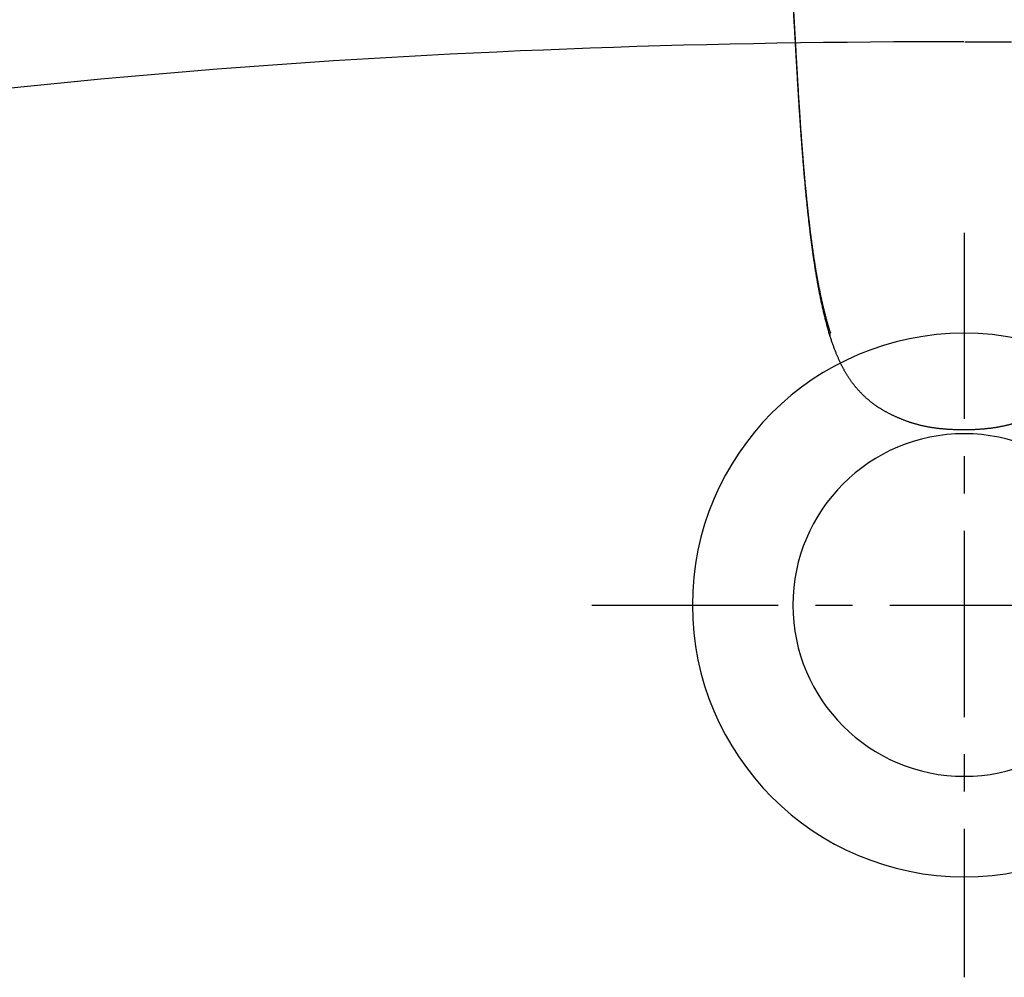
# Model space of a CAD drawing. Header units: millimetres. Extents: x 6161 to 8965, y -9035 to -5431.
# Tile 223 of 256: x 6571 to 6584, y -5978 to -5965. Entities that reach past the tile are written whole.
import ezdxf

# ---------------------------------------------------------------- set-up
doc = ezdxf.new("R2010")
doc.units = ezdxf.units.MM
doc.linetypes.add('CENTER', pattern=[2, 1.25, -0.25, 0.25, -0.25])
doc.layers.add('Wyposazenie Wew - Urzadzenia Sanitarne', color=6, linetype='Continuous')

# ---------------------------------------------------------------- blocks, each defined once
blk = doc.blocks.new('ORAS_ELECTRA')
blk.add_line((1.795, -9.882), (1.795, -9.883))
for points, knots in [([(1.788, -9.841), (1.792, -9.827), (1.801, -9.8), (1.814, -9.757), (1.827, -9.712), (1.84, -9.666), (1.852, -9.62), (1.864, -9.573), (1.876, -9.526), (1.887, -9.479), (1.898, -9.431), (1.909, -9.384), (1.919, -9.335), (1.929, -9.287), (1.939, -9.238), (1.949, -9.189), (1.958, -9.14), (1.967, -9.091), (1.975, -9.041), (1.984, -8.991), (1.992, -8.94), (2, -8.889), (2.008, -8.838), (2.015, -8.787), (2.023, -8.735), (2.03, -8.683), (2.037, -8.631), (2.044, -8.579), (2.051, -8.526), (2.057, -8.472), (2.064, -8.418), (2.07, -8.363), (2.077, -8.309), (2.083, -8.249), (2.09, -8.185), (2.097, -8.116), (2.104, -8.046), (2.111, -7.975), (2.119, -7.901), (2.126, -7.826), (2.132, -7.75), (2.139, -7.674), (2.145, -7.598), (2.152, -7.522), (2.158, -7.446), (2.164, -7.369), (2.17, -7.293), (2.176, -7.21), (2.182, -7.121), (2.189, -7.026), (2.195, -6.93), (2.202, -6.825), (2.21, -6.708), (2.217, -6.581), (2.224, -6.468), (2.23, -6.369), (2.235, -6.284), (2.24, -6.2), (2.245, -6.118), (2.249, -6.038), (2.253, -5.961), (2.258, -5.884), (2.262, -5.812), (2.266, -5.746), (2.269, -5.685), (2.273, -5.623), (2.276, -5.562), (2.28, -5.503), (2.283, -5.446), (2.286, -5.391), (2.29, -5.336), (2.293, -5.281), (2.296, -5.226), (2.3, -5.17), (2.304, -5.112), (2.307, -5.056), (2.311, -4.999), (2.315, -4.939), (2.319, -4.876), (2.323, -4.809), (2.328, -4.743), (2.332, -4.677), (2.337, -4.612), (2.341, -4.546), (2.346, -4.481), (2.35, -4.417), (2.354, -4.355), (2.359, -4.295), (2.363, -4.235), (2.366, -4.195), (2.367, -4.175)], [0, 0, 0, 0, 0.008254, 0.016507, 0.02553, 0.034553, 0.043576, 0.052599, 0.061622, 0.070733, 0.079845, 0.088957, 0.098069, 0.10718, 0.116312, 0.125444, 0.134576, 0.143708, 0.15284, 0.162117, 0.171395, 0.180673, 0.189951, 0.199229, 0.208526, 0.217824, 0.227123, 0.236421, 0.245719, 0.255331, 0.264944, 0.274557, 0.28417, 0.293783, 0.305821, 0.31786, 0.329899, 0.341938, 0.354976, 0.368015, 0.381054, 0.394094, 0.407132, 0.420191, 0.43325, 0.446309, 0.459368, 0.472427, 0.488628, 0.50483, 0.521031, 0.537233, 0.558838, 0.580443, 0.602048, 0.616437, 0.630826, 0.645215, 0.659604, 0.672724, 0.685844, 0.698965, 0.712084, 0.72259, 0.733096, 0.743602, 0.754107, 0.764612, 0.774114, 0.783617, 0.793119, 0.802622, 0.812124, 0.822104, 0.832085, 0.842066, 0.852047, 0.862028, 0.873762, 0.885496, 0.89723, 0.908963, 0.920715, 0.932467, 0.944219, 0.955971, 0.966978, 0.977985, 0.988993, 1, 1, 1, 1]), ([(1.795, -9.882), (1.797, -9.874), (1.803, -9.856), (1.811, -9.829), (1.818, -9.802), (1.826, -9.774), (1.834, -9.746), (1.841, -9.717), (1.849, -9.688), (1.856, -9.659), (1.864, -9.629), (1.871, -9.599), (1.878, -9.569), (1.885, -9.538), (1.892, -9.507), (1.899, -9.476), (1.906, -9.445), (1.913, -9.413), (1.919, -9.382), (1.926, -9.35), (1.932, -9.319), (1.938, -9.287), (1.944, -9.255), (1.95, -9.223), (1.956, -9.191), (1.962, -9.159), (1.967, -9.128), (1.973, -9.096), (1.978, -9.064), (1.983, -9.032), (1.988, -9), (1.994, -8.968), (1.998, -8.936), (2.003, -8.904), (2.008, -8.872), (2.013, -8.839), (2.018, -8.806), (2.022, -8.774), (2.027, -8.741), (2.031, -8.708), (2.036, -8.675), (2.04, -8.641), (2.045, -8.608), (2.049, -8.574), (2.053, -8.541), (2.057, -8.507), (2.061, -8.473), (2.065, -8.439), (2.069, -8.406), (2.073, -8.372), (2.077, -8.338), (2.081, -8.303), (2.085, -8.268), (2.088, -8.233), (2.092, -8.198), (2.096, -8.163), (2.1, -8.127), (2.103, -8.091), (2.107, -8.055), (2.111, -8.018), (2.114, -7.981), (2.118, -7.944), (2.121, -7.906), (2.125, -7.867), (2.128, -7.828), (2.132, -7.789), (2.136, -7.748), (2.139, -7.707), (2.143, -7.666), (2.146, -7.624), (2.15, -7.581), (2.153, -7.537), (2.157, -7.493), (2.161, -7.447), (2.164, -7.401), (2.168, -7.354), (2.171, -7.305), (2.175, -7.255), (2.179, -7.203), (2.183, -7.15), (2.187, -7.093), (2.191, -7.034), (2.195, -6.971), (2.2, -6.903), (2.205, -6.83), (2.21, -6.748), (2.216, -6.655), (2.222, -6.561), (2.227, -6.472), (2.231, -6.396), (2.235, -6.329), (2.239, -6.268), (2.242, -6.211), (2.245, -6.158), (2.248, -6.106), (2.251, -6.054), (2.254, -6.003), (2.257, -5.954), (2.259, -5.907), (2.262, -5.862), (2.264, -5.818), (2.267, -5.776), (2.269, -5.735), (2.272, -5.695), (2.274, -5.657), (2.276, -5.619), (2.278, -5.583), (2.28, -5.549), (2.282, -5.516), (2.284, -5.484), (2.286, -5.452), (2.288, -5.419), (2.29, -5.387), (2.292, -5.355), (2.294, -5.323), (2.296, -5.291), (2.298, -5.259), (2.3, -5.226), (2.302, -5.193), (2.304, -5.159), (2.306, -5.125), (2.308, -5.09), (2.311, -5.054), (2.313, -5.018), (2.315, -4.982), (2.318, -4.945), (2.32, -4.91), (2.322, -4.874), (2.325, -4.839), (2.327, -4.804), (2.329, -4.77), (2.331, -4.735), (2.334, -4.701), (2.336, -4.668), (2.338, -4.634), (2.341, -4.601), (2.343, -4.568), (2.345, -4.535), (2.347, -4.502), (2.35, -4.47), (2.352, -4.438), (2.354, -4.406), (2.356, -4.374), (2.358, -4.342), (2.361, -4.311), (2.363, -4.28), (2.365, -4.249), (2.367, -4.218), (2.369, -4.199), (2.369, -4.189)], [0, 0, 0, 0, 0.005038, 0.010202, 0.015438, 0.020746, 0.026129, 0.031616, 0.037148, 0.042728, 0.048356, 0.054031, 0.059753, 0.065522, 0.071336, 0.07721, 0.083054, 0.088907, 0.094767, 0.100633, 0.106501, 0.11237, 0.118237, 0.124099, 0.129955, 0.135801, 0.141637, 0.147458, 0.153264, 0.159052, 0.16482, 0.170592, 0.17638, 0.182182, 0.187997, 0.193826, 0.199669, 0.205525, 0.211396, 0.217281, 0.22318, 0.229093, 0.23502, 0.240962, 0.246917, 0.252887, 0.258873, 0.264744, 0.270655, 0.276599, 0.282577, 0.288591, 0.29464, 0.300727, 0.306852, 0.313017, 0.319222, 0.32547, 0.331761, 0.338097, 0.34448, 0.35091, 0.357432, 0.364069, 0.37079, 0.377602, 0.384508, 0.391515, 0.398627, 0.405853, 0.413199, 0.420673, 0.428284, 0.436043, 0.443961, 0.451976, 0.460197, 0.46869, 0.477489, 0.486643, 0.49621, 0.506268, 0.516924, 0.528329, 0.540707, 0.554406, 0.569958, 0.587907, 0.602425, 0.615225, 0.626448, 0.6367, 0.646277, 0.655311, 0.663901, 0.672996, 0.681665, 0.689963, 0.697946, 0.705657, 0.713128, 0.720386, 0.727407, 0.734186, 0.740753, 0.747131, 0.753341, 0.759398, 0.764702, 0.770296, 0.775908, 0.781502, 0.78708, 0.792642, 0.798188, 0.803719, 0.809237, 0.814915, 0.820728, 0.826637, 0.832648, 0.83877, 0.845009, 0.851377, 0.857823, 0.864175, 0.870479, 0.876735, 0.882947, 0.889115, 0.895241, 0.901326, 0.907364, 0.913372, 0.919351, 0.925301, 0.931224, 0.93712, 0.942989, 0.948834, 0.954654, 0.960451, 0.966225, 0.971977, 0.977708, 0.983419, 0.989109, 0.994754, 1, 1, 1, 1]), ([(-1.795, -9.883), (-1.794, -9.886), (-1.791, -9.896), (-1.785, -9.914), (-1.777, -9.937), (-1.769, -9.962), (-1.761, -9.986), (-1.753, -10.009), (-1.745, -10.032), (-1.736, -10.054), (-1.728, -10.076), (-1.72, -10.097), (-1.712, -10.117), (-1.704, -10.137), (-1.696, -10.157), (-1.688, -10.176), (-1.68, -10.194), (-1.671, -10.213), (-1.663, -10.231), (-1.655, -10.248), (-1.647, -10.265), (-1.638, -10.282), (-1.63, -10.298), (-1.622, -10.314), (-1.613, -10.33), (-1.605, -10.346), (-1.596, -10.361), (-1.588, -10.376), (-1.579, -10.39), (-1.571, -10.405), (-1.562, -10.419), (-1.553, -10.433), (-1.544, -10.447), (-1.535, -10.46), (-1.525, -10.474), (-1.516, -10.488), (-1.506, -10.501), (-1.497, -10.514), (-1.487, -10.527), (-1.477, -10.54), (-1.467, -10.553), (-1.457, -10.566), (-1.447, -10.578), (-1.437, -10.59), (-1.426, -10.602), (-1.416, -10.614), (-1.406, -10.626), (-1.395, -10.637), (-1.384, -10.648), (-1.374, -10.66), (-1.363, -10.671), (-1.352, -10.682), (-1.341, -10.692), (-1.33, -10.703), (-1.318, -10.713), (-1.307, -10.724), (-1.296, -10.734), (-1.284, -10.744), (-1.272, -10.754), (-1.261, -10.763), (-1.249, -10.773), (-1.237, -10.782), (-1.225, -10.791), (-1.213, -10.801), (-1.201, -10.81), (-1.188, -10.818), (-1.176, -10.827), (-1.163, -10.836), (-1.151, -10.844), (-1.138, -10.853), (-1.125, -10.861), (-1.112, -10.869), (-1.098, -10.877), (-1.084, -10.885), (-1.071, -10.894), (-1.057, -10.901), (-1.043, -10.909), (-1.029, -10.917), (-1.014, -10.925), (-1, -10.932), (-0.985, -10.94), (-0.97, -10.947), (-0.955, -10.954), (-0.94, -10.961), (-0.925, -10.968), (-0.91, -10.975), (-0.895, -10.982), (-0.88, -10.989), (-0.865, -10.995), (-0.849, -11.002), (-0.834, -11.008), (-0.818, -11.014), (-0.803, -11.02), (-0.787, -11.026), (-0.772, -11.032), (-0.756, -11.038), (-0.741, -11.043), (-0.725, -11.049), (-0.709, -11.054), (-0.693, -11.059), (-0.677, -11.064), (-0.661, -11.069), (-0.646, -11.073), (-0.63, -11.078), (-0.614, -11.082), (-0.598, -11.086), (-0.582, -11.09), (-0.565, -11.094), (-0.549, -11.098), (-0.533, -11.102), (-0.516, -11.105), (-0.499, -11.108), (-0.482, -11.112), (-0.465, -11.115), (-0.448, -11.118), (-0.43, -11.121), (-0.413, -11.123), (-0.395, -11.126), (-0.377, -11.129), (-0.359, -11.131), (-0.34, -11.133), (-0.322, -11.135), (-0.303, -11.137), (-0.284, -11.139), (-0.264, -11.141), (-0.245, -11.142), (-0.225, -11.144), (-0.205, -11.145), (-0.185, -11.146), (-0.165, -11.148), (-0.144, -11.149), (-0.123, -11.149), (-0.102, -11.15), (-0.081, -11.151), (-0.059, -11.151), (-0.038, -11.151), (-0.018, -11.151), (-0.005, -11.151), (0, -11.151)], [0, 0, 0, 0, 0.0048173, 0.0137162, 0.0251837, 0.0364292, 0.0474423, 0.0582281, 0.0688043, 0.079101, 0.0891433, 0.0989535, 0.1085514, 0.1179539, 0.1271763, 0.1362319, 0.1451327, 0.1538901, 0.1625239, 0.1709913, 0.1793038, 0.187474, 0.1955127, 0.2034299, 0.2112343, 0.2189339, 0.226536, 0.234047, 0.2414731, 0.2488199, 0.2560685, 0.2631903, 0.2704993, 0.2777933, 0.2850672, 0.2923163, 0.2995363, 0.3067229, 0.3138724, 0.3209813, 0.3280462, 0.3350643, 0.3420328, 0.3489495, 0.3558097, 0.3626531, 0.3694834, 0.3762802, 0.3830449, 0.3897792, 0.3964848, 0.4031632, 0.4098159, 0.4164445, 0.4230504, 0.4296352, 0.4362002, 0.4427469, 0.4492767, 0.4557909, 0.4622929, 0.4687296, 0.4751875, 0.4816343, 0.4880712, 0.4944996, 0.5009208, 0.5073359, 0.5137455, 0.5201465, 0.5266912, 0.5332824, 0.5399127, 0.5465735, 0.5532561, 0.5599511, 0.5666486, 0.5733314, 0.5800866, 0.586875, 0.5936978, 0.6005561, 0.6074509, 0.6143832, 0.6213424, 0.6277813, 0.6345844, 0.6413836, 0.6481784, 0.654969, 0.6617552, 0.6685373, 0.6753312, 0.6818729, 0.6885959, 0.695307, 0.7020057, 0.7086923, 0.7153668, 0.7220294, 0.7286805, 0.7353204, 0.7419495, 0.7485682, 0.7551769, 0.7617763, 0.7683668, 0.7749453, 0.7814947, 0.788216, 0.7949899, 0.8018158, 0.8086919, 0.815616, 0.822586, 0.8295976, 0.8366693, 0.8438073, 0.8510058, 0.8582686, 0.8655999, 0.8730039, 0.8804843, 0.8880534, 0.8956971, 0.9034089, 0.9111927, 0.9190524, 0.9269922, 0.9350165, 0.9431299, 0.9513377, 0.959645, 0.9680579, 0.9765824, 0.9852458, 0.9937364, 1, 1, 1, 1]), ([(0, -11.151), (0.002, -11.151), (0.012, -11.151), (0.028, -11.151), (0.05, -11.151), (0.072, -11.151), (0.094, -11.15), (0.115, -11.15), (0.137, -11.149), (0.158, -11.148), (0.179, -11.147), (0.2, -11.146), (0.22, -11.144), (0.241, -11.143), (0.261, -11.141), (0.28, -11.139), (0.3, -11.138), (0.319, -11.136), (0.338, -11.133), (0.357, -11.131), (0.376, -11.129), (0.395, -11.126), (0.413, -11.123), (0.431, -11.121), (0.449, -11.118), (0.466, -11.115), (0.484, -11.111), (0.501, -11.108), (0.519, -11.105), (0.536, -11.101), (0.552, -11.097), (0.569, -11.093), (0.585, -11.089), (0.602, -11.085), (0.617, -11.081), (0.633, -11.077), (0.649, -11.072), (0.665, -11.068), (0.681, -11.063), (0.696, -11.058), (0.712, -11.053), (0.728, -11.048), (0.743, -11.042), (0.759, -11.037), (0.774, -11.031), (0.79, -11.025), (0.805, -11.019), (0.821, -11.013), (0.836, -11.007), (0.851, -11.001), (0.866, -10.994), (0.882, -10.988), (0.897, -10.981), (0.912, -10.974), (0.927, -10.968), (0.942, -10.96), (0.958, -10.953), (0.973, -10.946), (0.988, -10.938), (1.003, -10.93), (1.018, -10.923), (1.032, -10.915), (1.047, -10.907), (1.061, -10.899), (1.075, -10.891), (1.089, -10.883), (1.103, -10.875), (1.116, -10.866), (1.13, -10.858), (1.143, -10.849), (1.156, -10.841), (1.169, -10.832), (1.181, -10.823), (1.194, -10.815), (1.206, -10.806), (1.218, -10.797), (1.23, -10.788), (1.242, -10.778), (1.254, -10.769), (1.265, -10.759), (1.277, -10.75), (1.288, -10.74), (1.3, -10.73), (1.311, -10.72), (1.322, -10.71), (1.333, -10.699), (1.344, -10.689), (1.355, -10.678), (1.366, -10.667), (1.377, -10.656), (1.388, -10.645), (1.398, -10.634), (1.409, -10.622), (1.419, -10.611), (1.429, -10.599), (1.439, -10.587), (1.45, -10.575), (1.459, -10.563), (1.469, -10.55), (1.479, -10.538), (1.489, -10.525), (1.499, -10.512), (1.508, -10.499), (1.518, -10.485), (1.527, -10.472), (1.536, -10.458), (1.545, -10.445), (1.554, -10.431), (1.563, -10.417), (1.572, -10.403), (1.58, -10.389), (1.589, -10.374), (1.597, -10.36), (1.605, -10.345), (1.613, -10.33), (1.622, -10.315), (1.63, -10.299), (1.638, -10.284), (1.646, -10.267), (1.654, -10.251), (1.662, -10.234), (1.669, -10.217), (1.677, -10.2), (1.685, -10.182), (1.693, -10.164), (1.701, -10.145), (1.709, -10.126), (1.716, -10.106), (1.724, -10.087), (1.732, -10.066), (1.74, -10.046), (1.747, -10.024), (1.755, -10.003), (1.763, -9.98), (1.771, -9.957), (1.778, -9.934), (1.786, -9.91), (1.792, -9.892), (1.795, -9.883), (1.795, -9.883)], [0, 0, 0, 0, 0.00238, 0.011424, 0.019568, 0.028355, 0.036934, 0.045536, 0.05402, 0.062394, 0.070664, 0.078835, 0.086913, 0.094904, 0.102812, 0.110642, 0.118398, 0.126087, 0.133711, 0.141243, 0.148695, 0.156072, 0.163379, 0.17062, 0.177805, 0.184927, 0.191988, 0.199, 0.205963, 0.212872, 0.219728, 0.226531, 0.233322, 0.23986, 0.246406, 0.252962, 0.259527, 0.266102, 0.272688, 0.279286, 0.285895, 0.292516, 0.299149, 0.305795, 0.312454, 0.319126, 0.325811, 0.332505, 0.339054, 0.345814, 0.35258, 0.359351, 0.366127, 0.372909, 0.379696, 0.386519, 0.393748, 0.400766, 0.407745, 0.414686, 0.421591, 0.42846, 0.435297, 0.44215, 0.448878, 0.455608, 0.462327, 0.469027, 0.475699, 0.482332, 0.488922, 0.495442, 0.501834, 0.50823, 0.514633, 0.521043, 0.527462, 0.533891, 0.54033, 0.546715, 0.553198, 0.559695, 0.566207, 0.572736, 0.579282, 0.585848, 0.592435, 0.599044, 0.605677, 0.612334, 0.619019, 0.625731, 0.632473, 0.639246, 0.646052, 0.652906, 0.65973, 0.666606, 0.673534, 0.68051, 0.687532, 0.694598, 0.701705, 0.708848, 0.716025, 0.723233, 0.730465, 0.737719, 0.744989, 0.752275, 0.759414, 0.766652, 0.773961, 0.781348, 0.788818, 0.796376, 0.804029, 0.811782, 0.819644, 0.827621, 0.835723, 0.843959, 0.85234, 0.860884, 0.869558, 0.878372, 0.887331, 0.896445, 0.905725, 0.915185, 0.924838, 0.9347, 0.94479, 0.955128, 0.965748, 0.976564, 0.987589, 0.998833, 1, 1, 1, 1]), ([(1.788, -9.841), (1.788, -9.842), (1.79, -9.845), (1.792, -9.85), (1.794, -9.856), (1.796, -9.861), (1.797, -9.867), (1.797, -9.872), (1.796, -9.877), (1.795, -9.88), (1.795, -9.882), (1.795, -9.882)], [0, 0, 0, 0, 0.074863, 0.207127, 0.339613, 0.4721, 0.604364, 0.732369, 0.860777, 0.989391, 1, 1, 1, 1])]:
    blk.add_open_spline(points, degree=3, knots=knots)
blk = doc.blocks.new('Umywalka KOŁO_bez barier')
at = {"linetype": 'Continuous'}
for points in [[(-0.005, -12.438), (-0.319, -12.438), (-0.632, -12.439)], [(0.007, -12.438), (0.32, -12.438), (0.633, -12.439), (0.947, -12.441), (1.26, -12.444), (1.573, -12.447), (1.887, -12.45), (2.2, -12.455), (2.514, -12.46), (2.827, -12.466), (3.14, -12.472), (3.454, -12.479), (3.767, -12.487), (4.08, -12.496), (4.393, -12.505), (4.707, -12.515), (5.02, -12.526), (5.333, -12.538), (5.646, -12.55), (5.959, -12.563), (6.272, -12.577), (6.585, -12.592), (6.898, -12.607), (7.211, -12.624), (7.524, -12.641), (7.837, -12.659), (8.15, -12.677), (8.463, -12.697), (8.775, -12.718), (9.088, -12.739), (9.401, -12.761), (9.713, -12.784), (10.026, -12.808), (10.338, -12.833), (10.65, -12.859), (10.963, -12.886), (11.275, -12.914), (11.587, -12.943), (11.899, -12.972), (12.211, -13.003), (12.523, -13.035), (12.834, -13.067)]]:
    blk.add_lwpolyline(points, dxfattribs=at)
at = {"linetype": 'CENTER', "ltscale": 2}
for points in [[(0.001, -15.002), (0.001, -24.996)], [(4.998, -19.999), (-4.996, -19.999)]]:
    blk.add_lwpolyline(points, dxfattribs=at)
for radius in [3.648, 2.299]:
    blk.add_circle((0.001, -19.999), radius)
blk.add_blockref('ORAS_ELECTRA', (0.009, -6.497))

msp = doc.modelspace()

# ---------------------------------------------------------------- block references
at = {"layer": 'Wyposazenie Wew - Urzadzenia Sanitarne', "xscale": -1}
msp.add_blockref('Umywalka KOŁO_bez barier', (6583.642, -5952.817), dxfattribs=at)

doc.saveas('drawing.dxf')
